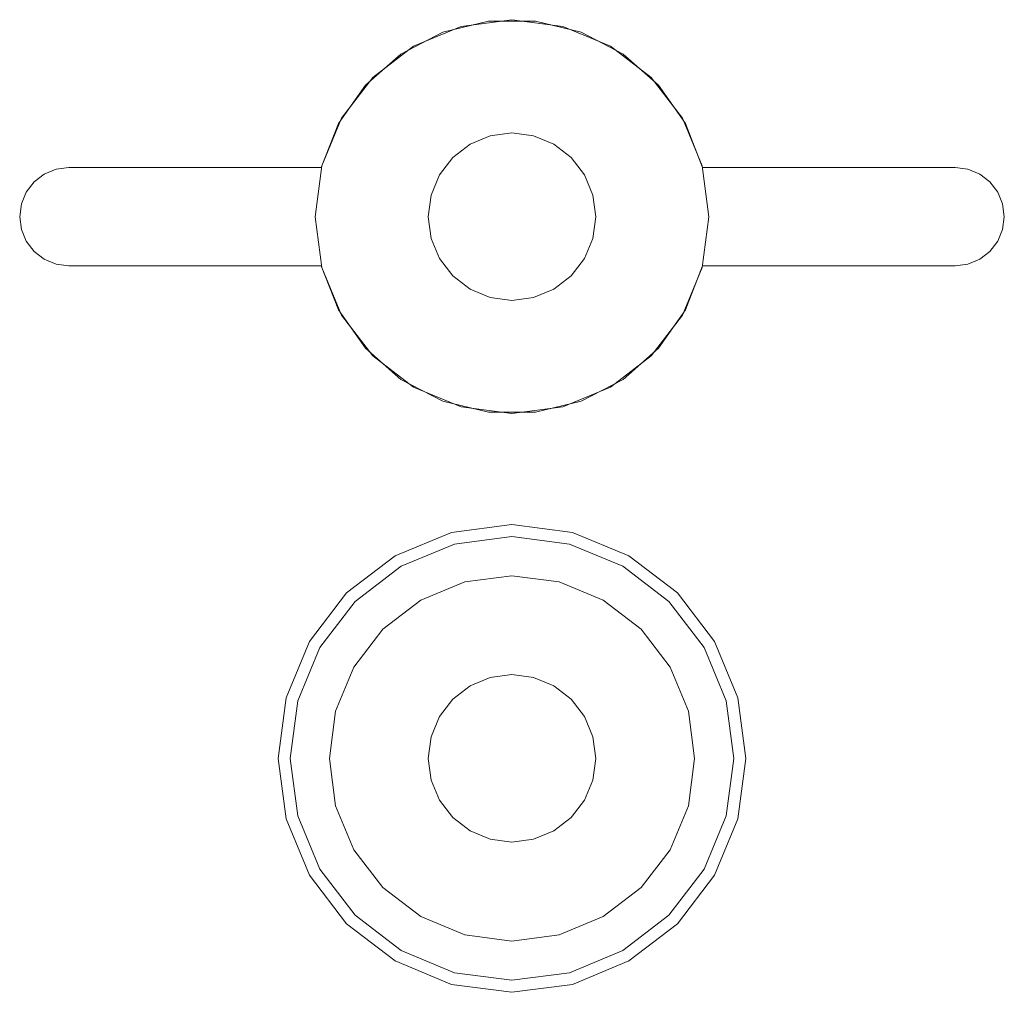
# Model space of a CAD drawing. Extents: x -620 to 300, y 62 to 1112.
# Tile 23 of 226: x -432.969 to -432.569, y 220.326 to 220.721. Entities that reach past the tile are written whole.
import ezdxf

# ---------------------------------------------------------------- set-up
doc = ezdxf.new("R2010")
doc.units = 0
doc.layers.get('0').update_dxf_attribs({"lineweight": 13})

# ---------------------------------------------------------------- blocks, each defined once
blk = doc.blocks.new('Blockreferenz-A06CPVY8L0')
at = {"color": 9, "linetype": 'ByBlock', "lineweight": -2, "ltscale": 0.13, "true_color": 0xc1c9c4}
for p, q in [((-432.79701, 220.71638), (-432.77843, 220.72092)), ((-432.77843, 220.72092), (-432.79701, 220.71638)), ((-432.76887, 220.7215), (-432.78957, 220.71877)), ((-432.76887, 220.7215), (-432.78957, 220.71877)), ((-432.77843, 220.72092), (-432.7593, 220.72092)), ((-432.7593, 220.72092), (-432.77843, 220.72092)), ((-432.74816, 220.71877), (-432.76887, 220.7215)), ((-432.74816, 220.71877), (-432.76887, 220.7215)), ((-432.7593, 220.72092), (-432.74072, 220.71638)), ((-432.74072, 220.71638), (-432.7593, 220.72092)), ((-432.81398, 220.70756), (-432.79701, 220.71638)), ((-432.79701, 220.71638), (-432.81398, 220.70756)), ((-432.78957, 220.71877), (-432.80887, 220.71078)), ((-432.78957, 220.71877), (-432.80887, 220.71078)), ((-432.72887, 220.71078), (-432.74816, 220.71877)), ((-432.72887, 220.71078), (-432.74816, 220.71877)), ((-432.74072, 220.71638), (-432.72375, 220.70756)), ((-432.72375, 220.70756), (-432.74072, 220.71638)), ((-432.80887, 220.71078), (-432.82543, 220.69806)), ((-432.80887, 220.71078), (-432.82543, 220.69806)), ((-432.7123, 220.69806), (-432.72887, 220.71078)), ((-432.7123, 220.69806), (-432.72887, 220.71078)), ((-432.82837, 220.69496), (-432.81398, 220.70756)), ((-432.81398, 220.70756), (-432.82837, 220.69496)), ((-432.72375, 220.70756), (-432.70936, 220.69496)), ((-432.70936, 220.69496), (-432.72375, 220.70756)), ((-432.82543, 220.69806), (-432.83815, 220.6815)), ((-432.82543, 220.69806), (-432.83815, 220.6815)), ((-432.69958, 220.6815), (-432.7123, 220.69806)), ((-432.69958, 220.6815), (-432.7123, 220.69806)), ((-432.83936, 220.67931), (-432.82837, 220.69496)), ((-432.82837, 220.69496), (-432.83936, 220.67931)), ((-432.70936, 220.69496), (-432.69837, 220.67931)), ((-432.69837, 220.67931), (-432.70936, 220.69496)), ((-432.83815, 220.6815), (-432.84614, 220.6622)), ((-432.83815, 220.6815), (-432.84614, 220.6622)), ((-432.69159, 220.6622), (-432.69958, 220.6815)), ((-432.69159, 220.6622), (-432.69958, 220.6815)), ((-432.84633, 220.6615), (-432.83936, 220.67931)), ((-432.83936, 220.67931), (-432.84633, 220.6615)), ((-432.69837, 220.67931), (-432.69141, 220.6615)), ((-432.69141, 220.6615), (-432.69837, 220.67931)), ((-432.77767, 220.67434), (-432.78587, 220.67094)), ((-432.78587, 220.67094), (-432.77767, 220.67434)), ((-432.76887, 220.6755), (-432.77767, 220.67434)), ((-432.77767, 220.67434), (-432.76887, 220.6755)), ((-432.76007, 220.67434), (-432.76887, 220.6755)), ((-432.76887, 220.6755), (-432.76007, 220.67434)), ((-432.75187, 220.67094), (-432.76007, 220.67434)), ((-432.76007, 220.67434), (-432.75187, 220.67094)), ((-432.78587, 220.67094), (-432.79291, 220.66554)), ((-432.79291, 220.66554), (-432.78587, 220.67094)), ((-432.74482, 220.66554), (-432.75187, 220.67094)), ((-432.75187, 220.67094), (-432.74482, 220.66554)), ((-432.79291, 220.66554), (-432.79831, 220.6585)), ((-432.79831, 220.6585), (-432.79291, 220.66554)), ((-432.73942, 220.6585), (-432.74482, 220.66554)), ((-432.74482, 220.66554), (-432.73942, 220.6585)), ((-432.95887, 220.65882), (-432.95404, 220.66081)), ((-432.95404, 220.66081), (-432.95887, 220.65882)), ((-432.95404, 220.66081), (-432.94887, 220.6615)), ((-432.94887, 220.6615), (-432.95404, 220.66081)), ((-432.94887, 220.6615), (-432.84633, 220.6615)), ((-432.84633, 220.6615), (-432.94887, 220.6615)), ((-432.94887, 220.6615), (-432.94887, 220.6615)), ((-432.84614, 220.6622), (-432.84887, 220.6415)), ((-432.84614, 220.6622), (-432.84887, 220.6415)), ((-432.84633, 220.6615), (-432.84633, 220.6615)), ((-432.68887, 220.6415), (-432.69159, 220.6622)), ((-432.68887, 220.6415), (-432.69159, 220.6622)), ((-432.69141, 220.6615), (-432.58887, 220.6615)), ((-432.58887, 220.6615), (-432.69141, 220.6615)), ((-432.69141, 220.6615), (-432.69141, 220.6615)), ((-432.58887, 220.6615), (-432.58369, 220.66081)), ((-432.58369, 220.66081), (-432.58887, 220.6615)), ((-432.58887, 220.6615), (-432.58887, 220.6615)), ((-432.58369, 220.66081), (-432.57887, 220.65882)), ((-432.57887, 220.65882), (-432.58369, 220.66081)), ((-432.96301, 220.65564), (-432.95887, 220.65882)), ((-432.95887, 220.65882), (-432.96301, 220.65564)), ((-432.79831, 220.6585), (-432.80171, 220.6503)), ((-432.80171, 220.6503), (-432.79831, 220.6585)), ((-432.73602, 220.6503), (-432.73942, 220.6585)), ((-432.73942, 220.6585), (-432.73602, 220.6503)), ((-432.57887, 220.65882), (-432.57472, 220.65564)), ((-432.57472, 220.65564), (-432.57887, 220.65882)), ((-432.96619, 220.6515), (-432.96301, 220.65564)), ((-432.96301, 220.65564), (-432.96619, 220.6515)), ((-432.57472, 220.65564), (-432.57155, 220.6515)), ((-432.57155, 220.6515), (-432.57472, 220.65564)), ((-432.96818, 220.64667), (-432.96619, 220.6515)), ((-432.96619, 220.6515), (-432.96818, 220.64667)), ((-432.80171, 220.6503), (-432.80287, 220.6415)), ((-432.80287, 220.6415), (-432.80171, 220.6503)), ((-432.73487, 220.6415), (-432.73602, 220.6503)), ((-432.73602, 220.6503), (-432.73487, 220.6415)), ((-432.57155, 220.6515), (-432.56955, 220.64667)), ((-432.56955, 220.64667), (-432.57155, 220.6515)), ((-432.96887, 220.6415), (-432.96818, 220.64667)), ((-432.96818, 220.64667), (-432.96887, 220.6415)), ((-432.56955, 220.64667), (-432.56887, 220.6415)), ((-432.56887, 220.6415), (-432.56955, 220.64667)), ((-432.96818, 220.63632), (-432.96887, 220.6415)), ((-432.96887, 220.6415), (-432.96818, 220.63632)), ((-432.84887, 220.6415), (-432.84614, 220.62079)), ((-432.84887, 220.6415), (-432.84614, 220.62079)), ((-432.80287, 220.6415), (-432.80171, 220.6327)), ((-432.80171, 220.6327), (-432.80287, 220.6415)), ((-432.73602, 220.6327), (-432.73487, 220.6415)), ((-432.73487, 220.6415), (-432.73602, 220.6327)), ((-432.69159, 220.62079), (-432.68887, 220.6415)), ((-432.69159, 220.62079), (-432.68887, 220.6415)), ((-432.56887, 220.6415), (-432.56955, 220.63632)), ((-432.56955, 220.63632), (-432.56887, 220.6415)), ((-432.96619, 220.6315), (-432.96818, 220.63632)), ((-432.96818, 220.63632), (-432.96619, 220.6315)), ((-432.56955, 220.63632), (-432.57155, 220.6315)), ((-432.57155, 220.6315), (-432.56955, 220.63632)), ((-432.80171, 220.6327), (-432.79831, 220.6245)), ((-432.79831, 220.6245), (-432.80171, 220.6327)), ((-432.73942, 220.6245), (-432.73602, 220.6327)), ((-432.73602, 220.6327), (-432.73942, 220.6245)), ((-432.96301, 220.62735), (-432.96619, 220.6315)), ((-432.96619, 220.6315), (-432.96301, 220.62735)), ((-432.57155, 220.6315), (-432.57472, 220.62735)), ((-432.57472, 220.62735), (-432.57155, 220.6315)), ((-432.95887, 220.62418), (-432.96301, 220.62735)), ((-432.96301, 220.62735), (-432.95887, 220.62418)), ((-432.95404, 220.62218), (-432.95887, 220.62418)), ((-432.95887, 220.62418), (-432.95404, 220.62218)), ((-432.79831, 220.6245), (-432.79291, 220.61745)), ((-432.79291, 220.61745), (-432.79831, 220.6245)), ((-432.74482, 220.61745), (-432.73942, 220.6245)), ((-432.73942, 220.6245), (-432.74482, 220.61745)), ((-432.57887, 220.62418), (-432.58369, 220.62218)), ((-432.58369, 220.62218), (-432.57887, 220.62418)), ((-432.57472, 220.62735), (-432.57887, 220.62418)), ((-432.57887, 220.62418), (-432.57472, 220.62735)), ((-432.94887, 220.6215), (-432.95404, 220.62218)), ((-432.95404, 220.62218), (-432.94887, 220.6215)), ((-432.84633, 220.6215), (-432.94887, 220.6215)), ((-432.94887, 220.6215), (-432.84633, 220.6215)), ((-432.94887, 220.6215), (-432.94887, 220.6215)), ((-432.83936, 220.60368), (-432.84633, 220.6215)), ((-432.84633, 220.6215), (-432.83936, 220.60368)), ((-432.84633, 220.6215), (-432.84633, 220.6215)), ((-432.84614, 220.62079), (-432.83815, 220.6015)), ((-432.84614, 220.62079), (-432.83815, 220.6015)), ((-432.69958, 220.6015), (-432.69159, 220.62079)), ((-432.69958, 220.6015), (-432.69159, 220.62079)), ((-432.69141, 220.6215), (-432.69837, 220.60368)), ((-432.69837, 220.60368), (-432.69141, 220.6215)), ((-432.58887, 220.6215), (-432.69141, 220.6215)), ((-432.69141, 220.6215), (-432.58887, 220.6215)), ((-432.69141, 220.6215), (-432.69141, 220.6215)), ((-432.58369, 220.62218), (-432.58887, 220.6215)), ((-432.58887, 220.6215), (-432.58369, 220.62218)), ((-432.58887, 220.6215), (-432.58887, 220.6215)), ((-432.79291, 220.61745), (-432.78587, 220.61205)), ((-432.78587, 220.61205), (-432.79291, 220.61745)), ((-432.75187, 220.61205), (-432.74482, 220.61745)), ((-432.74482, 220.61745), (-432.75187, 220.61205)), ((-432.78587, 220.61205), (-432.77767, 220.60865)), ((-432.77767, 220.60865), (-432.78587, 220.61205)), ((-432.76007, 220.60865), (-432.75187, 220.61205)), ((-432.75187, 220.61205), (-432.76007, 220.60865)), ((-432.77767, 220.60865), (-432.76887, 220.6075)), ((-432.76887, 220.6075), (-432.77767, 220.60865)), ((-432.76887, 220.6075), (-432.76007, 220.60865)), ((-432.76007, 220.60865), (-432.76887, 220.6075)), ((-432.82837, 220.58803), (-432.83936, 220.60368)), ((-432.83936, 220.60368), (-432.82837, 220.58803)), ((-432.83815, 220.6015), (-432.82543, 220.58493)), ((-432.83815, 220.6015), (-432.82543, 220.58493)), ((-432.7123, 220.58493), (-432.69958, 220.6015)), ((-432.7123, 220.58493), (-432.69958, 220.6015)), ((-432.69837, 220.60368), (-432.70936, 220.58803)), ((-432.70936, 220.58803), (-432.69837, 220.60368)), ((-432.81398, 220.57543), (-432.82837, 220.58803)), ((-432.82837, 220.58803), (-432.81398, 220.57543)), ((-432.70936, 220.58803), (-432.72375, 220.57543)), ((-432.72375, 220.57543), (-432.70936, 220.58803)), ((-432.82543, 220.58493), (-432.80887, 220.57221)), ((-432.82543, 220.58493), (-432.80887, 220.57221)), ((-432.72887, 220.57221), (-432.7123, 220.58493)), ((-432.72887, 220.57221), (-432.7123, 220.58493)), ((-432.79701, 220.56661), (-432.81398, 220.57543)), ((-432.81398, 220.57543), (-432.79701, 220.56661)), ((-432.80887, 220.57221), (-432.78957, 220.56422)), ((-432.80887, 220.57221), (-432.78957, 220.56422)), ((-432.74816, 220.56422), (-432.72887, 220.57221)), ((-432.74816, 220.56422), (-432.72887, 220.57221)), ((-432.72375, 220.57543), (-432.74072, 220.56661)), ((-432.74072, 220.56661), (-432.72375, 220.57543)), ((-432.77843, 220.56207), (-432.79701, 220.56661)), ((-432.79701, 220.56661), (-432.77843, 220.56207)), ((-432.78957, 220.56422), (-432.76887, 220.5615)), ((-432.78957, 220.56422), (-432.76887, 220.5615)), ((-432.76887, 220.5615), (-432.74816, 220.56422)), ((-432.76887, 220.5615), (-432.74816, 220.56422)), ((-432.74072, 220.56661), (-432.7593, 220.56207)), ((-432.7593, 220.56207), (-432.74072, 220.56661)), ((-432.7593, 220.56207), (-432.77843, 220.56207)), ((-432.77843, 220.56207), (-432.7593, 220.56207)), ((-432.76887, 220.5165), (-432.79345, 220.51326)), ((-432.74428, 220.51326), (-432.76887, 220.5165)), ((-432.79345, 220.51326), (-432.81637, 220.50377)), ((-432.72137, 220.50377), (-432.74428, 220.51326)), ((-432.81392, 220.49953), (-432.79219, 220.50854)), ((-432.79219, 220.50854), (-432.76887, 220.51161)), ((-432.76887, 220.51161), (-432.74554, 220.50854)), ((-432.74554, 220.50854), (-432.72381, 220.49953)), ((-432.81637, 220.50377), (-432.83604, 220.48867)), ((-432.70169, 220.48867), (-432.72137, 220.50377)), ((-432.83258, 220.48521), (-432.81392, 220.49953)), ((-432.72381, 220.49953), (-432.70515, 220.48521)), ((-432.78807, 220.49317), (-432.80597, 220.48575)), ((-432.78807, 220.49317), (-432.80597, 220.48575)), ((-432.76887, 220.4957), (-432.78807, 220.49317)), ((-432.76887, 220.4957), (-432.78807, 220.49317)), ((-432.74966, 220.49317), (-432.76887, 220.4957)), ((-432.74966, 220.49317), (-432.76887, 220.4957)), ((-432.73177, 220.48575), (-432.74966, 220.49317)), ((-432.73177, 220.48575), (-432.74966, 220.49317)), ((-432.83604, 220.48867), (-432.85114, 220.469)), ((-432.68659, 220.469), (-432.70169, 220.48867)), ((-432.8469, 220.46655), (-432.83258, 220.48521)), ((-432.80597, 220.48575), (-432.82133, 220.47396)), ((-432.80597, 220.48575), (-432.82133, 220.47396)), ((-432.7164, 220.47396), (-432.73177, 220.48575)), ((-432.7164, 220.47396), (-432.73177, 220.48575)), ((-432.70515, 220.48521), (-432.69083, 220.46655)), ((-432.82133, 220.47396), (-432.83313, 220.4586)), ((-432.82133, 220.47396), (-432.83313, 220.4586)), ((-432.70461, 220.4586), (-432.7164, 220.47396)), ((-432.70461, 220.4586), (-432.7164, 220.47396)), ((-432.85114, 220.469), (-432.86063, 220.44608)), ((-432.6771, 220.44608), (-432.68659, 220.469)), ((-432.85591, 220.44482), (-432.8469, 220.46655)), ((-432.69083, 220.46655), (-432.68183, 220.44482)), ((-432.83313, 220.4586), (-432.84054, 220.4407)), ((-432.83313, 220.4586), (-432.84054, 220.4407)), ((-432.69719, 220.4407), (-432.70461, 220.4586)), ((-432.69719, 220.4407), (-432.70461, 220.4586)), ((-432.77767, 220.45434), (-432.78587, 220.45094)), ((-432.78587, 220.45094), (-432.77767, 220.45434)), ((-432.76887, 220.4555), (-432.77767, 220.45434)), ((-432.77767, 220.45434), (-432.76887, 220.4555)), ((-432.76007, 220.45434), (-432.76887, 220.4555)), ((-432.76887, 220.4555), (-432.76007, 220.45434)), ((-432.75187, 220.45094), (-432.76007, 220.45434)), ((-432.76007, 220.45434), (-432.75187, 220.45094)), ((-432.78587, 220.45094), (-432.79291, 220.44554)), ((-432.79291, 220.44554), (-432.78587, 220.45094)), ((-432.74482, 220.44554), (-432.75187, 220.45094)), ((-432.75187, 220.45094), (-432.74482, 220.44554)), ((-432.86063, 220.44608), (-432.86387, 220.4215)), ((-432.85898, 220.4215), (-432.85591, 220.44482)), ((-432.79291, 220.44554), (-432.79831, 220.4385)), ((-432.79831, 220.4385), (-432.79291, 220.44554)), ((-432.73942, 220.4385), (-432.74482, 220.44554)), ((-432.74482, 220.44554), (-432.73942, 220.4385)), ((-432.68183, 220.44482), (-432.67875, 220.4215)), ((-432.67387, 220.4215), (-432.6771, 220.44608)), ((-432.84054, 220.4407), (-432.84307, 220.4215)), ((-432.84054, 220.4407), (-432.84307, 220.4215)), ((-432.69467, 220.4215), (-432.69719, 220.4407)), ((-432.69467, 220.4215), (-432.69719, 220.4407)), ((-432.79831, 220.4385), (-432.80171, 220.4303)), ((-432.80171, 220.4303), (-432.79831, 220.4385)), ((-432.73602, 220.4303), (-432.73942, 220.4385)), ((-432.73942, 220.4385), (-432.73602, 220.4303)), ((-432.80171, 220.4303), (-432.80287, 220.4215)), ((-432.80287, 220.4215), (-432.80171, 220.4303)), ((-432.73487, 220.4215), (-432.73602, 220.4303)), ((-432.73602, 220.4303), (-432.73487, 220.4215)), ((-432.86387, 220.4215), (-432.86063, 220.39691)), ((-432.85591, 220.39817), (-432.85898, 220.4215)), ((-432.84307, 220.4215), (-432.84054, 220.40229)), ((-432.84307, 220.4215), (-432.84054, 220.40229)), ((-432.80287, 220.4215), (-432.80171, 220.4127)), ((-432.80171, 220.4127), (-432.80287, 220.4215)), ((-432.73602, 220.4127), (-432.73487, 220.4215)), ((-432.73487, 220.4215), (-432.73602, 220.4127)), ((-432.69719, 220.40229), (-432.69467, 220.4215)), ((-432.69719, 220.40229), (-432.69467, 220.4215)), ((-432.67875, 220.4215), (-432.68183, 220.39817)), ((-432.6771, 220.39691), (-432.67387, 220.4215)), ((-432.80171, 220.4127), (-432.79831, 220.4045)), ((-432.79831, 220.4045), (-432.80171, 220.4127)), ((-432.73942, 220.4045), (-432.73602, 220.4127)), ((-432.73602, 220.4127), (-432.73942, 220.4045)), ((-432.79831, 220.4045), (-432.79291, 220.39745)), ((-432.79291, 220.39745), (-432.79831, 220.4045)), ((-432.74482, 220.39745), (-432.73942, 220.4045)), ((-432.73942, 220.4045), (-432.74482, 220.39745)), ((-432.84054, 220.40229), (-432.83313, 220.3844)), ((-432.84054, 220.40229), (-432.83313, 220.3844)), ((-432.70461, 220.3844), (-432.69719, 220.40229)), ((-432.70461, 220.3844), (-432.69719, 220.40229)), ((-432.86063, 220.39691), (-432.85114, 220.374)), ((-432.8469, 220.37644), (-432.85591, 220.39817)), ((-432.79291, 220.39745), (-432.78587, 220.39205)), ((-432.78587, 220.39205), (-432.79291, 220.39745)), ((-432.75187, 220.39205), (-432.74482, 220.39745)), ((-432.74482, 220.39745), (-432.75187, 220.39205)), ((-432.68183, 220.39817), (-432.69083, 220.37644)), ((-432.68659, 220.374), (-432.6771, 220.39691)), ((-432.78587, 220.39205), (-432.77767, 220.38865)), ((-432.77767, 220.38865), (-432.78587, 220.39205)), ((-432.76007, 220.38865), (-432.75187, 220.39205)), ((-432.75187, 220.39205), (-432.76007, 220.38865)), ((-432.77767, 220.38865), (-432.76887, 220.3875)), ((-432.76887, 220.3875), (-432.77767, 220.38865)), ((-432.76887, 220.3875), (-432.76007, 220.38865)), ((-432.76007, 220.38865), (-432.76887, 220.3875)), ((-432.83313, 220.3844), (-432.82133, 220.36903)), ((-432.83313, 220.3844), (-432.82133, 220.36903)), ((-432.7164, 220.36903), (-432.70461, 220.3844)), ((-432.7164, 220.36903), (-432.70461, 220.3844)), ((-432.83258, 220.35778), (-432.8469, 220.37644)), ((-432.69083, 220.37644), (-432.70515, 220.35778)), ((-432.85114, 220.374), (-432.83604, 220.35432)), ((-432.70169, 220.35432), (-432.68659, 220.374)), ((-432.82133, 220.36903), (-432.80597, 220.35724)), ((-432.82133, 220.36903), (-432.80597, 220.35724)), ((-432.73177, 220.35724), (-432.7164, 220.36903)), ((-432.73177, 220.35724), (-432.7164, 220.36903)), ((-432.81392, 220.34346), (-432.83258, 220.35778)), ((-432.80597, 220.35724), (-432.78807, 220.34982)), ((-432.80597, 220.35724), (-432.78807, 220.34982)), ((-432.74966, 220.34982), (-432.73177, 220.35724)), ((-432.74966, 220.34982), (-432.73177, 220.35724)), ((-432.70515, 220.35778), (-432.72381, 220.34346)), ((-432.83604, 220.35432), (-432.81637, 220.33922)), ((-432.72137, 220.33922), (-432.70169, 220.35432)), ((-432.78807, 220.34982), (-432.76887, 220.3473)), ((-432.78807, 220.34982), (-432.76887, 220.3473)), ((-432.76887, 220.3473), (-432.74966, 220.34982)), ((-432.76887, 220.3473), (-432.74966, 220.34982)), ((-432.79219, 220.33446), (-432.81392, 220.34346)), ((-432.72381, 220.34346), (-432.74554, 220.33446)), ((-432.81637, 220.33922), (-432.79345, 220.32973)), ((-432.74428, 220.32973), (-432.72137, 220.33922)), ((-432.76887, 220.33138), (-432.79219, 220.33446)), ((-432.74554, 220.33446), (-432.76887, 220.33138)), ((-432.79345, 220.32973), (-432.76887, 220.3265)), ((-432.76887, 220.3265), (-432.74428, 220.32973))]:
    blk.add_line(p, q, dxfattribs=at)

msp = doc.modelspace()

# ---------------------------------------------------------------- block references
at = {"ltscale": 0.13}
msp.add_blockref('Blockreferenz-A06CPVY8L0', (0, 0), dxfattribs=at)

doc.saveas('drawing.dxf')
